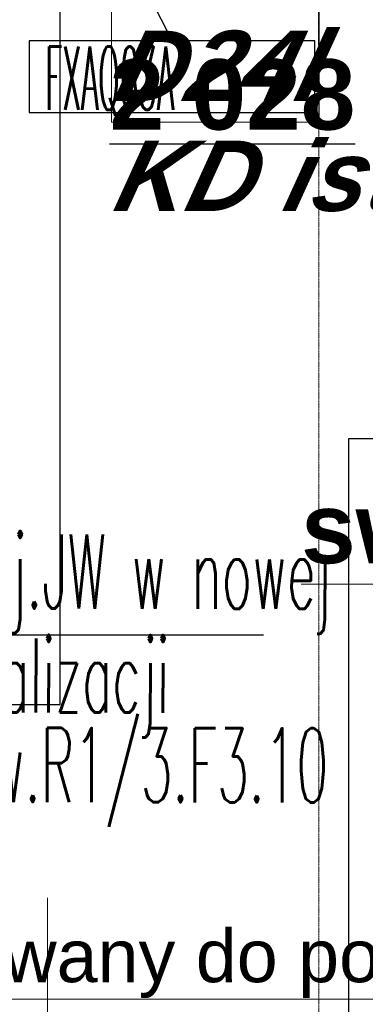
# Model space of a CAD drawing. Header units: millimetres. Extents: x -8838 to 31257, y -6224 to 3754.
# Tile 41 of 185: x -1222 to -1096, y -5212 to -4853. Entities that reach past the tile are written whole.
import ezdxf
from ezdxf.enums import TextEntityAlignment as Align

# ---------------------------------------------------------------- set-up
doc = ezdxf.new("R2010")
doc.units = ezdxf.units.MM
doc.header["$LTSCALE"] = 10
doc.header["$MEASUREMENT"] = 0
for name, pattern in [('rzut 2 pietra$0$ArchiTECH.PC 5. Line Type', [0.0053, 0.003, -0.001, 0.0003, -0.001]), ('rzut 2 pietra$0$ArchiTECH.PC Solid Line Type', [0]), ('SUFIT_2 PIETRO$0$ArchiTECH.PC Solid Line Type', [0])]:
    doc.linetypes.add(name, pattern=pattern)
doc.layers.get('0').update_dxf_attribs({"linetype": 'CONTINUOUS', "lineweight": 9})
for name, color, linetype, lineweight in [('_Etap_5_klimatyzator_w nowej_lokalizacji', 7, 'CONTINUOUS', 30), ('_Etap_5_opis', 7, 'CONTINUOUS', 30), ('EL_rozdzielnice', 71, 'CONTINUOUS', 30), ('IS_ARCH', 254, 'CONTINUOUS', 18)]:
    doc.layers.add(name, color=color, linetype=linetype, lineweight=lineweight)
doc.layers.add('SUFIT_2 PIETRO$0$nr pom PB', color=254, linetype='CONTINUOUS')
doc.layers.add('SUFIT_2 PIETRO$0$WINDA', color=254, linetype='CONTINUOUS')
doc.layers.get('0').freeze()
doc.styles.add('romans1', font='simplex.shx', dxfattribs={"width": 0.8})
doc.styles.add('rzut 2 pietra$0$ArchiTECHStyle1', font='arial.ttf', dxfattribs={"height": 0.16})
doc.styles.add('rzut 2 pietra$0$ArchiTECHStyle2', font='arialbd.ttf', dxfattribs={"height": 0.192})
doc.styles.add('rzut 2 pietra$0$ArchiTECHStyle4', font='arialbi.ttf', dxfattribs={"oblique": 15, "height": 0.256})
doc.styles.add('SUFIT_2 PIETRO$0$ArchiTECHStyle3', font='arialbd.ttf', dxfattribs={"height": 0.384})

# ---------------------------------------------------------------- blocks, each defined once
blk = doc.blocks.new('jw_FXAQ63A')
blk.add_lwpolyline([(0, 0), (104, 0), (104, 26), (0, 26)], close=True)
at = {"style": 'romans1', "width": 0.35}
blk.add_text('FXAQ63A', height=23, rotation=359.9189, dxfattribs=at).set_placement((5.86, 1))

msp = doc.modelspace()

# ---------------------------------------------------------------- linework, layer by layer
at = {"layer": '_Etap_5_opis'}
for p, q in [((-1166.46, -4861.19), (-1200.09, -4794.33)), ((-1261.02, -5077.38), (-1133.14, -5077.38))]:
    msp.add_line(p, q, dxfattribs=at)
at = {"layer": 'EL_rozdzielnice', "ltscale": 60}
msp.add_lwpolyline([(-1102.07, -5005.89), (-1042.16, -5005.89), (-1042.16, -5255.89), (-1102.07, -5255.89)], close=True, dxfattribs=at)
at = {"layer": 'IS_ARCH', "linetype": 'rzut 2 pietra$0$ArchiTECH.PC 5. Line Type'}
msp.add_line((-1113.31, -3084.31), (-1112.84, -6169.02), dxfattribs=at)
at = {"layer": 'IS_ARCH', "linetype": 'rzut 2 pietra$0$ArchiTECH.PC Solid Line Type'}
for p, q in [((-1207.25, -5102.64), (-1207.25, -4839.93)), ((-1188.5, -4890.74), (-1188.5, -4850.74)), ((-1112.86, -4850.74), (-1112.86, -4890.74)), ((-1112.86, -4890.74), (-1188.5, -4890.74)), ((-982.7, -5058.94), (-1119.45, -5058.94)), ((-1387.54, -5102.64), (-1207.25, -5102.64)), ((-1211.87, -5416.5), (-1211.87, -5173.03)), ((-1397.81, -5209.95), (-1040.63, -5209.95))]:
    msp.add_line(p, q, dxfattribs=at)
at = {"layer": 'SUFIT_2 PIETRO$0$WINDA', "linetype": 'SUFIT_2 PIETRO$0$ArchiTECH.PC Solid Line Type'}
for p, q in [((-1207.25, -5102.64), (-1207.25, -4839.93)), ((-1387.54, -5102.64), (-1207.25, -5102.64))]:
    msp.add_line(p, q, dxfattribs=at)

# ---------------------------------------------------------------- block references
at = {"layer": '_Etap_5_klimatyzator_w nowej_lokalizacji'}
msp.add_blockref('jw_FXAQ63A', (-1218.46, -4887.19), dxfattribs=at)

# ---------------------------------------------------------------- texts
at = {"layer": '_Etap_5_opis', "style": 'romans1', "width": 0.5}
for s, p in [('proj.JW w nowej', (-1254.8, -5067.72)), ('lokalizacji', (-1254.8, -5105.55)), ('obw.R1/3.F3.10', (-1254.8, -5138.16))]:
    msp.add_text(s, height=27, rotation=359.9189, dxfattribs=at).set_placement(p)
at = {"layer": 'IS_ARCH', "style": 'rzut 2 pietra$0$ArchiTECHStyle4', "oblique": 15}
for s, p in [('D24l', (-1188.5, -4890.74)), ('KD istn', (-1188.5, -4930.74))]:
    msp.add_text(s, height=25.6, dxfattribs=at).set_placement(p, align=Align.BOTTOM_LEFT)
at = {"layer": 'IS_ARCH'}
for s, height, style, p in [('sw1b', 25.6, 'rzut 2 pietra$0$ArchiTECHStyle2', (-1119.45, -5058.94)), ('dźwig dostosowany do potrzeb', 19.2, 'rzut 2 pietra$0$ArchiTECHStyle1', (-1397.81, -5209.51))]:
    msp.add_text(s, height=height, dxfattribs=dict(at, style=style)).set_placement(p, align=Align.BOTTOM_LEFT)
at = {"layer": 'SUFIT_2 PIETRO$0$nr pom PB', "style": 'SUFIT_2 PIETRO$0$ArchiTECHStyle3'}
msp.add_text('%%u2 028%%u', height=25.6, dxfattribs=at).set_placement((-1189.18, -4901.13), align=Align.BOTTOM_LEFT)

doc.saveas('drawing.dxf')
